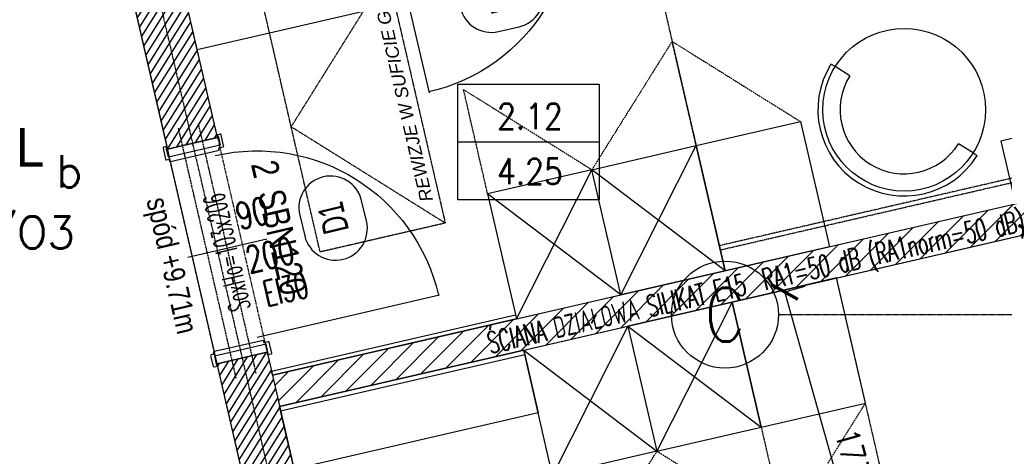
# Model space of a CAD drawing. Header units: millimetres. Extents: x 69081 to 158617, y -37521 to -9534.
# Tile 129 of 256: x 111709 to 112169, y -19275 to -19071. Entities that reach past the tile are written whole.
import ezdxf
from ezdxf.enums import TextEntityAlignment as Align

# ---------------------------------------------------------------- set-up
doc = ezdxf.new("R2010")
doc.units = ezdxf.units.MM
for name, pattern in [('DASHED2', [0.375, 0.25, -0.125]), ('DO', [0.8, 0.6, -0.1, 0, -0.1]), ('DP', [0.5, 0.3, -0.2]), ('KRESKOWA-SREDNIA', [0.2, 0.12, -0.08]), ('MP', [0.25, 0.15, -0.1])]:
    doc.linetypes.add(name, pattern=pattern)
for name, color, linetype in [('0_oświetlenie', 7, 'Continuous'), ('A-----SZ', 8, 'Continuous'), ('A-MEB', 8, 'Continuous'), ('A-OSI', 8, 'DO'), ('A-SCI', 7, 'Continuous'), ('AM DRZIW WEWN', 1, 'Continuous'), ('B-widok', 9, 'Continuous'), ('BA_drz', 7, 'Continuous'), ('BA_sym', 7, 'Continuous'), ('BI_sym', 7, 'Continuous'), ('BZ_sym', 7, 'Continuous'), ('E_Oświetlenie - Numer obwodu', 1, 'Continuous'), ('E_Oświetlenie - Opis', 4, 'Continuous'), ('F-BIL', 1, 'Continuous'), ('F-BIL-OP', 3, 'Continuous'), ('F-BIL-TA', 1, 'Continuous'), ('JS_OLKA KONSTR', 231, 'Continuous'), ('JS_p.poż.', 240, 'Continuous'), ('JS_PODCIĄGI', 1, 'DP'), ('JS_SUFIT PODWIESZONY', 40, 'Continuous'), ('Nadproża', 5, 'DO'), ('porta', 8, 'Continuous'), ('R-----OP', 1, 'Continuous')]:
    doc.layers.add(name, color=color, linetype=linetype)
doc.layers.add('OPIS', color=7, linetype='Continuous', lineweight=25)
doc.layers.add('SB_OTWORY DRZWI', color=1, linetype='Continuous', lineweight=9)
doc.styles.add('BIKTS', font='bikromsw.shx', dxfattribs={"width": 0.85})
doc.styles.add('ROMANS', font='romans.shx', dxfattribs={"height": 1})
doc.styles.add('SIMPLEX', font='simplex', dxfattribs={"width": 0.85})
doc.styles.add('SŁAWKA', font='simplex.shx', dxfattribs={"height": 12.5})
doc.styles.add('TableTextStyle', font='txt')
doc.styles.add('WYM--ROMANSSHX-08', font='ROMANS.SHX', dxfattribs={"width": 0.8})
doc.dimstyles.new('ROMANSSHX-K5002508105012', dxfattribs={"dimscale": 50, "dimtxt": 0.22, "dimasz": 0.2, "dimexe": 0.2, "dimexo": 0.5, "dimgap": 0.09, "dimtad": 1, "dimdec": 3, "dimrnd": 0.5, "dimdsep": 46, "dimtxsty": 'WYM--ROMANSSHX-08', "dimblk1": 'ARCHTICK', "dimblk2": 'ARCHTICK', "dimsah": 1, "dimcen": 0.1, "dimclrd": 1, "dimclre": 1, "dimclrt": 2, "dimadec": 0, "dimazin": 0, "dimtfac": 1, "dimtdec": 3, "dimtix": 1, "dimtmove": 2, "dimatfit": 3, "dimfxl": 0.5, "dimfxlon": 1, "dimtolj": 1, "dimarcsym": 0})

# ---------------------------------------------------------------- blocks, each defined once
blk = doc.blocks.new('enr')
blk.add_circle((0, 0), 0.5)
at = {"style": 'ROMANS', "width": 0.85}
blk.add_attdef('NR', text='', height=0.5, dxfattribs=at).set_placement((0, 0), align=Align.MIDDLE_CENTER)
blk = doc.blocks.new('osie')
at = {"layer": 'A-OSI'}
for p, q in [((17560.16, -41339.7), (18200.3, -44112.43)), ((17978.8, -42047.43), (20818.3, -42047.43))]:
    blk.add_line(p, q, dxfattribs=at)
at = {"layer": 'BI_sym', "xscale": 50, "yscale": 50, "zscale": 50}
blk.add_blockref('enr', (17953.8, -42047.43), dxfattribs=at).add_auto_attribs({'NR': 'C'})
blk = doc.blocks.new('dr1h901')
at = {"color": 0}
blk.add_line((-0.5, 0), (-0.5, 1.005), dxfattribs=at)
at = {"color": 1}
blk.add_line((0, 0.1689), (0, -0.2655), dxfattribs=at)
blk.add_arc((-0.5, 0), 1, 0, 90, dxfattribs=at)
blk = doc.blocks.new('_ARCHTICK')
at = {"color": 0, "linetype": 'ByBlock', "const_width": 0.15}
blk.add_lwpolyline([(-0.5, -0.5), (0.5, 0.5)], dxfattribs=at)
blk = doc.blocks.new('*D3045')
at = {"layer": 'A-SCI', "color": 1, "lineweight": -2, "transparency": 16777216}
for p, q in [((112157.1, -19176.1), (112191.21, -19168.23)), ((112256.82, -19496.89), (112181.46, -19170.48)), ((112232.46, -19502.52), (112266.57, -19494.64))]:
    blk.add_line(p, q, dxfattribs=at)
at = {"layer": 'Defpoints', "color": 0, "lineweight": 5, "transparency": 16777216}
for p in [(112181.46, -19170.48), (112090.49, -19191.48), (112165.85, -19517.9)]:
    blk.add_point(p, dxfattribs=at)
at = {"layer": 'A-SCI', "color": 1, "lineweight": -2, "transparency": 16777216, "xscale": 10, "yscale": 10, "zscale": 10}
for p, rotation in [((112181.46, -19170.48), 103.0000000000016), ((112256.82, -19496.89), 283.0000000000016)]:
    blk.add_blockref('_ARCHTICK', p, dxfattribs=dict(at, rotation=rotation))
at = {"layer": 'A-SCI', "color": 2, "transparency": 16777216, "insert": (112228.89, -19331.44), "char_height": 11, "attachment_point": 5, "rotation": 283, "style": 'WYM--ROMANSSHX-08'}
blk.add_mtext('\\A1;335', dxfattribs=at)
blk = doc.blocks.new('*D3059')
at = {"layer": 'A-SCI', "color": 1, "lineweight": -2, "transparency": 16777216}
for p, q in [((112066.25, -19198.02), (112075.87, -19195.3)), ((112113.57, -19365.18), (112066.25, -19198.02)), ((112113.57, -19365.18), (112123.19, -19362.46))]:
    blk.add_line(p, q, dxfattribs=at)
at = {"layer": 'Defpoints', "color": 0, "lineweight": 5, "transparency": 16777216}
for p in [(112055.26, -19201.13), (112066.25, -19198.02), (112102.57, -19368.3)]:
    blk.add_point(p, dxfattribs=at)
at = {"layer": 'A-SCI', "color": 1, "lineweight": -2, "transparency": 16777216, "xscale": 10, "yscale": 10, "zscale": 10}
for p, rotation in [((112066.25, -19198.02), 105.8043763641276), ((112113.57, -19365.18), 285.8043763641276)]:
    blk.add_blockref('_ARCHTICK', p, dxfattribs=dict(at, rotation=rotation))
at = {"layer": 'A-SCI', "color": 2, "transparency": 16777216, "insert": (112099.53, -19278.88), "char_height": 11, "attachment_point": 5, "rotation": 285.8044, "style": 'WYM--ROMANSSHX-08'}
blk.add_mtext('\\A1;173.5', dxfattribs=at)
blk = doc.blocks.new('DYBY-BL5')
at = {"layer": 'F-BIL-TA', "color": 1}
blk.add_line((0, 45), (110, 45), dxfattribs=at)
blk.add_lwpolyline([(0, 0), (0, 90), (110, 90), (110, 0)], close=True, dxfattribs=at)
at = {"layer": 'F-BIL-OP', "style": 'SIMPLEX', "width": 0.85}
blk.add_attdef('NR', text='', height=20, dxfattribs=at).set_placement((56, 55), align=Align.CENTER)
at = {"layer": 'F-BIL-OP', "color": 2, "style": 'SIMPLEX', "width": 0.85, "flags": 1}
for tag, p in [('NAZWA', (119, 55)), ('POSADZKA', (119, 12)), ('GRUPA', (119, -27)), ('RODZAJ', (119, -72))]:
    blk.add_attdef(tag, p, '', height=19, dxfattribs=at)
at = {"layer": 'F-BIL-OP', "color": 2, "style": 'SIMPLEX', "width": 0.85}
blk.add_attdef('POW.', text='', height=20, dxfattribs=at).set_placement((56, 12), align=Align.CENTER)
at = {"layer": 'F-BIL-OP', "color": 2, "style": 'SIMPLEX', "width": 0.85, "flags": 1}
blk.add_attdef('POWH.', text='', height=20, dxfattribs=at).set_placement((56, -27), align=Align.CENTER)
blk = doc.blocks.new('symnadpr')
at = {"style": 'BIKTS', "width": 0.8}
blk.add_attdef('SZT_NADPR', text='', height=25, dxfattribs=at).set_placement((-48.74, -11.67), align=Align.RIGHT)
blk.add_attdef('NAZNADPR', (-42.6, -11.67), '', height=25, dxfattribs=at)
blk = doc.blocks.new('A$C04435ce7')
at = {"layer": 'Nadproża', "ltscale": 0.75}
for p, q in [((1135.33, 2078.85), (1108.33, 2195.77)), ((1125.99, 2076.69), (1099, 2193.62))]:
    blk.add_line(p, q, dxfattribs=at)
at = {"layer": 'BZ_sym'}
ref = blk.add_blockref('symnadpr', (1146.84, 2143.56), dxfattribs=dict(at, xscale=0.4999999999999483, yscale=0.4999999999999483, zscale=0.4999999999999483, rotation=283.0000000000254))
ref.add_attrib('naznadpr', 'SBN120', (1135.92, 2163.1), dxfattribs={"height": 12.5, "rotation": 283, "style": 'BIKTS', "width": 0.8})
ref.add_attrib('szt_nadpr', '2', dxfattribs={"height": 12.5, "rotation": 283, "style": 'BIKTS', "width": 0.8}).set_placement((1134.47, 2169.39), align=Align.RIGHT)
at = {"layer": 'OPIS', "insert": (1093.73, 2162.11), "char_height": 10, "width": 160, "attachment_point": 1, "rotation": 283, "style": 'WYM--ROMANSSHX-08'}
blk.add_mtext('{\\fArial|b0|i0|c238|p34;spód +9.71m}', dxfattribs=at)
blk = doc.blocks.new('symdrz')
blk.add_lwpolyline([(-10, -30, -1), (-10, 30), (10, 30, -1), (10, -30)], format="xyb", close=True)
at = {"style": 'BIKTS', "width": 0.8}
blk.add_attdef('SZERDRZ', text='', height=25, dxfattribs=at).set_placement((77.15, 8.8), align=Align.CENTER)
blk.add_attdef('SYMDRZ', text='', height=25, dxfattribs=at).set_placement((0, 0), align=Align.MIDDLE)
blk.add_attdef('WYSDRZ', text='', height=25, dxfattribs=at).set_placement((77.15, -9.49), align=Align.TOP_CENTER)
blk = doc.blocks.new('A$C253e2aa0')
at = {"layer": 'B-widok', "color": 1, "linetype": 'MP'}
blk.add_lwpolyline([(0, 60), (120, 60), (120, 0), (0, 0), (0, 60)], dxfattribs=at)
at = {"layer": 'B-widok', "linetype": 'MP'}
blk.add_lwpolyline([(0, 0), (60, 60), (120, 0)], dxfattribs=at)
at = {"layer": 'R-----OP', "ltscale": 10, "insert": (11.78, 9.11, 36538.02), "char_height": 6, "width": 4709.9909, "attachment_point": 1, "style": 'SŁAWKA'}
blk.add_mtext('{\\fArial|b0|i1|c0|p34;REWIZJE W SUFICIE GK}', dxfattribs=at)
blk = doc.blocks.new('A$C40e4dba9')
at = {"layer": 'A-SCI', "color": 4}
for p, q in [((0, 0), (0, 24)), ((103, 0), (103, 24))]:
    blk.add_line(p, q, dxfattribs=at)
at = {"layer": 'JS_PODCIĄGI', "lineweight": -3}
for p, q in [((0, 24), (103, 24)), ((103, 0), (0, 0))]:
    blk.add_line(p, q, dxfattribs=at)
at = {"layer": 'AM DRZIW WEWN', "insert": (21.87, 12.86), "char_height": 10, "width": 61.9698, "attachment_point": 1, "style": 'ROMANS'}
blk.add_mtext('{\\W0.5;SoxHo=103x206}', dxfattribs=at)
blk = doc.blocks.new('opis lamp')
at = {"layer": 'E_Oświetlenie - Numer obwodu', "style": 'SIMPLEX'}
blk.add_attdef('OBWÓD', text='', height=15, dxfattribs=at).set_placement((-9.46, -1.18), align=Align.CENTER)
at = {"layer": 'E_Oświetlenie - Opis', "style": 'SIMPLEX'}
blk.add_attdef('OPIS1', (55.72, 42.77), '', height=15, dxfattribs=at)

msp = doc.modelspace()

# ---------------------------------------------------------------- hatches: boundary and pattern name
at = {"layer": 'A-----SZ'}
h = msp.add_hatch(dxfattribs=at)
h.set_pattern_fill('ANSI31', color=256, scale=2)
h.set_pattern_definition([(45, (77432.36, 11586.2524), (-4.4901281, 4.4901281), [])])
h.paths.add_polyline_path([(111938.0672, -18753.5466), (111926.3748, -18756.246), (111979.9131, -18988.1461), (111971.1438, -18990.1707), (111973.8432, -19001.8631), (111994.305, -18997.1391)])
h.paths.add_polyline_path([(111824.0659, -18779.8659), (111812.3735, -18782.5653), (111820.4717, -18817.6426), (111734.7271, -18837.4383), (111737.4266, -18849.1308), (111834.8636, -18826.6357)])
h.paths.add_polyline_path([(111873.4831, -19025.0331), (111870.7837, -19013.3406), (111780.1673, -19034.2611), (111782.8667, -19045.9535)])
h.paths.add_polyline_path([(111543.5269, -18893.896), (111540.8275, -18882.2036), (111455.0829, -18901.9993), (111446.9847, -18866.922), (111435.2923, -18869.6214), (111446.0899, -18916.3911)])
h.paths.add_polyline_path([(111332.9834, -18893.2412), (111321.291, -18895.9406), (111377.5287, -19139.5332), (111397.9905, -19134.8092), (111395.2911, -19123.1167), (111386.5217, -19125.1413)])
h.paths.add_polyline_path([(111588.967, -19090.7188), (111586.2676, -19079.0263), (111493.7025, -19100.3967), (111496.4019, -19112.0891)])
h.paths.add_polyline_path([(111636.4317, -19296.3109), (111633.0574, -19281.6953), (111023.1018, -19422.5147), (111026.476, -19437.1302)])
h.paths.add_polyline_path([(112440.287, -19110.7262), (112436.9127, -19096.1107), (111826.9571, -19236.9301), (111830.3313, -19251.5456)])
h.paths.add_polyline_path([(111977.6292, -19409.4581), (111974.9297, -19397.7657), (111869.6978, -19422.0604), (111872.3972, -19433.7528)])
h.paths.add_polyline_path([(111678.4975, -19478.5181), (111675.7981, -19466.8256), (111570.5662, -19491.1203), (111573.2656, -19502.8128)])
h.paths.add_polyline_path([(111430.0332, -19535.8806), (111472.9055, -19525.9827), (111470.206, -19514.2903), (111415.6413, -19526.8876), (111451.6335, -19682.7868), (111463.3259, -19680.0874)])
h.paths.add_polyline_path([(111629.42, -19657.1361), (111626.0457, -19642.5205), (111101.8346, -19763.5442), (111105.2089, -19778.1597)])
h.paths.add_polyline_path([(111703.6921, -19587.6475), (111700.9926, -19575.9551), (111603.5556, -19598.4502), (111614.3533, -19645.2199), (111626.0457, -19642.5205), (111617.9475, -19607.4432)])
h.paths.add_polyline_path([(111725.9622, -19684.1102), (111723.2628, -19672.4177), (111637.5182, -19692.2134), (111629.42, -19657.1361), (111617.7276, -19659.8355), (111628.5252, -19706.6053)])
h.paths.add_polyline_path([(111762.4043, -19841.9581), (111759.7049, -19830.2657), (111654.4729, -19854.5604), (111657.1723, -19866.2528)])
h.paths.add_polyline_path([(112017.2989, -19616.8498), (112006.5012, -19570.08), (111994.8088, -19572.7794), (112002.907, -19607.8568), (111917.1624, -19627.6525), (111919.8619, -19639.3449)])
h.paths.add_polyline_path([(111992.3293, -19508.6947), (111894.8923, -19531.1898), (111897.5917, -19542.8823), (111983.3363, -19523.0866), (111991.4345, -19558.1639), (112003.1269, -19555.4645)])
h.paths.add_polyline_path([(112519.0199, -19451.7558), (112515.6456, -19437.1402), (111991.4345, -19558.1639), (111994.8088, -19572.7794)])
h.paths.add_polyline_path([(112061.5359, -19772.8981), (112058.8365, -19761.2057), (111953.6045, -19785.5004), (111956.3039, -19797.1928)])
h = msp.add_hatch(dxfattribs=at)
h.set_pattern_fill('ANSI31', color=256, angle=13)
h.set_pattern_definition([(58, (78350.1636, -6157.4446), (-2.6925527, 1.68249366), [])])
h.paths.add_polyline_path([(111711.3821, -18842.8279), (111734.767, -18837.4291), (111801.3127, -19125.8519), (111777.9278, -19131.2507)])
h = msp.add_hatch(dxfattribs=at)
h.set_pattern_fill('ANSI31', color=256, angle=13)
h.set_pattern_definition([(58, (78387.7304, -6320.1644), (-2.6925527, 1.68249366), [])])
h.paths.add_polyline_path([(111801.1376, -19231.6016), (111824.5225, -19226.2028), (111838.8795, -19288.5717), (111815.4946, -19293.9705)])

# ---------------------------------------------------------------- linework, layer by layer
msp.add_lwpolyline([(111556.6836, -18844.1938), (111703.244, -18807.7598), (111981.0586, -20011.1069), (112126.2397, -19977.5892), (112217.3915, -20376.0176), (113845.1415, -20376.0176), (113845.1415, -18660.5941), (113996.1415, -18660.5941), (113996.1415, -20536.5941), (111947.4049, -20536.5941), (111556.4636, -18843.6979)])
at = {"layer": 'A-MEB'}
for p, q in [((112089.8301, -19092.7499), (112087.877, -19091.5295)), ((112096.6659, -19097.0213), (112089.8301, -19092.7499)), ((112154.2818, -19133.0237), (112147.446, -19128.7523)), ((111989.6769, -19199.3632), (112024.8983, -19129.6535)), ((112154.2818, -19133.0237), (112156.2349, -19134.2442)), ((111940.9584, -19210.6108), (111976.1798, -19140.901)), ((112038.3954, -19188.1157), (111976.1798, -19140.901)), ((111989.6769, -19199.3632), (111927.4613, -19152.1486)), ((112041.7696, -19202.7312), (112006.5482, -19272.441)), ((111993.0511, -19213.9788), (111957.8297, -19283.6885)), ((111993.0511, -19213.9788), (112055.2667, -19261.1934)), ((111944.3326, -19225.2263), (112006.5482, -19272.441))]:
    msp.add_line(p, q, dxfattribs=at)
for points in [[(111791.8647, -19084.9283), (111782.8667, -19045.9535), (111870.56, -19025.7079), (111879.558, -19064.6827)], [(112038.3954, -19188.1157), (112024.8983, -19129.6535), (112073.6168, -19118.4059), (112087.1139, -19176.8681)], [(111989.6769, -19199.3632), (111976.1798, -19140.901), (112024.8983, -19129.6535), (112038.3954, -19188.1157)], [(111989.6769, -19199.3632), (111976.1798, -19140.901), (111927.4613, -19152.1486), (111940.9584, -19210.6108)], [(112041.7696, -19202.7312), (112055.2667, -19261.1934), (112103.9852, -19249.9459), (112090.4881, -19191.4837)], [(111993.0511, -19213.9788), (112006.5482, -19272.441), (112055.2667, -19261.1934), (112041.7696, -19202.7312)], [(111826.9571, -19236.9301), (111826.5072, -19234.9813), (111940.5085, -19208.662), (111940.9584, -19210.6108)], [(111993.0511, -19213.9788), (112006.5482, -19272.441), (111957.8297, -19283.6885), (111944.3326, -19225.2263)], [(111837.0799, -19280.7767), (111830.3313, -19251.5456), (111944.3326, -19225.2263), (111951.0812, -19254.4574)], [(111944.3326, -19225.2263), (111830.3313, -19251.5456), (111830.7812, -19253.4943), (111944.7825, -19227.1751)]]:
    msp.add_lwpolyline(points, close=True, dxfattribs=at)
msp.add_lwpolyline([(112173.9915, -19156.8108), (112407.6064, -19102.8766), (112396.3588, -19054.1581), (112298.9218, -19076.6532), (112303.4209, -19096.1406), (112167.243, -19127.5797), (112173.9915, -19156.8108)], dxfattribs=at)
at = {"layer": 'A-MEB', "linetype": 'KRESKOWA-SREDNIA'}
for points in [[(112024.8983, -19129.6535), (112013.6508, -19080.935), (111976.1798, -19140.901)], [(112024.8983, -19129.6535), (112013.6508, -19080.935), (112073.6168, -19118.4059)], [(112412.7772, -19089.3672), (112035.696, -19176.4232), (112036.1459, -19178.372), (112413.2271, -19091.3159)], [(111927.4613, -19152.1486), (111916.2138, -19103.4301), (111976.1798, -19140.901)], [(112055.2667, -19261.1934), (112066.5143, -19309.9119), (112103.9852, -19249.9459)], [(112055.2667, -19261.1934), (112066.5143, -19309.9119), (112006.5482, -19272.441)], [(111957.8297, -19283.6885), (111969.0773, -19332.407), (112006.5482, -19272.441)]]:
    msp.add_lwpolyline(points, dxfattribs=at)
at = {"layer": 'A-MEB'}
msp.add_circle((112122.0559, -19112.8868), 38, dxfattribs=at)
for radius in [40.303, 29.9394]:
    msp.add_arc((112122.0559, -19112.8868), radius, 148, 328, dxfattribs=at)
at = {"layer": 'A-SCI', "color": 5}
for p, q in [((111826.9571, -19236.9301), (112436.9127, -19096.1107)), ((111830.3313, -19251.5456), (112440.287, -19110.7262))]:
    msp.add_line(p, q, dxfattribs=at)
at = {"layer": 'A-SCI', "color": 4}
for points in [[(111703.244, -18807.7598), (111777.9278, -19131.2507), (111801.3127, -19125.8519), (111726.6289, -18802.361)], [(111830.3313, -19251.5456), (112440.287, -19110.7262)], [(111817.9691, -19304.6886), (111801.0977, -19231.6108), (111824.4826, -19226.212), (111841.3539, -19299.2897)]]:
    msp.add_lwpolyline(points, dxfattribs=at)
at = {"layer": 'JS_PODCIĄGI', "lineweight": -3}
for p, q in [((111801.0877, -19124.8775), (111778.8175, -19028.4149)), ((111801.0877, -19124.8775), (111778.8175, -19028.4149)), ((111834.6054, -19270.0586), (111838.8795, -19288.5717))]:
    msp.add_line(p, q, dxfattribs=at)
at = {"layer": 'JS_SUFIT PODWIESZONY', "linetype": 'DASHED2'}
for points in [[(111994.305, -18997.1391), (112038.3954, -19188.1157)], [(112129.8546, -19361.9984), (112090.4881, -19191.4837)]]:
    msp.add_lwpolyline(points, dxfattribs=at)
at = {"layer": 'porta'}
for points in [[(111777.3806, -19130.6586), (111777.7703, -19130.5686), (111777.6578, -19130.0814), (111776.0988, -19130.4414, 0.41421356), (111775.874, -19130.8012), (111777.0775, -19136.014, 0.36992408), (111777.4485, -19136.2876), (111778.6178, -19136.0176), (111778.7753, -19136.6997, 0.41421356), (111779.3749, -19137.0744), (111802.1265, -19131.8218), (111801.8565, -19130.6526), (111803.9514, -19130.1689, 0.45993492), (111804.165, -19129.7604), (111802.9615, -19124.5475, 0.41421356), (111802.6017, -19124.3227), (111801.0427, -19124.6826), (111801.1552, -19125.1698), (111801.5449, -19125.0798), (111802.5572, -19129.4645), (111778.3928, -19135.0433), (111777.3806, -19130.6586), (111777.7703, -19130.5686)], [(111800.8654, -19232.3828), (111801.2552, -19232.2929), (111801.3677, -19232.7801), (111799.8087, -19233.14, -0.41421356), (111799.4489, -19232.9151), (111798.2454, -19227.7023, -0.36992408), (111798.459, -19227.2938), (111799.6282, -19227.0238), (111799.4707, -19226.3418, -0.41421356), (111799.8455, -19225.7421), (111822.597, -19220.4895), (111822.8669, -19221.6587), (111824.9618, -19221.1751, -0.45993492), (111825.3329, -19221.4486), (111826.5364, -19226.6615, -0.41421356), (111826.3115, -19227.0213), (111824.7526, -19227.3812), (111824.6401, -19226.894), (111825.0298, -19226.8041), (111824.0175, -19222.4194), (111799.8532, -19227.9982), (111800.8654, -19232.3828), (111801.2552, -19232.2929)]]:
    msp.add_lwpolyline(points, format="xyb", dxfattribs=at)

# ---------------------------------------------------------------- block references
at = {"layer": '0_oświetlenie'}
ref = msp.add_blockref('opis lamp', (111680.4006, -19149.7397, 1), dxfattribs=at)
ref.add_attrib('OBWÓD', 'T3/O3', dxfattribs={"layer": 'E_Oświetlenie - Numer obwodu', "height": 15, "style": 'SIMPLEX'}).set_placement((111702.5568, -19177.7077, 1), align=Align.CENTER)
ref.add_attrib('OPIS1', 'b', (111726.021, -19149.177, 1), dxfattribs={"layer": 'E_Oświetlenie - Opis', "height": 15, "style": 'SIMPLEX'})
at = {"layer": 'A-SCI', "color": 4}
msp.add_blockref('osie', (94084.5456, 22838.835), dxfattribs=at)
at = {"layer": 'AM DRZIW WEWN'}
ref = msp.add_blockref('symdrz', (111934.0403, -19060.7787), dxfattribs=dict(at, xscale=-0.4950000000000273, yscale=0.4950000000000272, zscale=0.4950000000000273, rotation=12.9999999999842))
ref.add_attrib('Symdrz', 'D2', dxfattribs={"layer": 'BA_sym', "height": 12, "rotation": 13, "style": 'BIKTS', "width": 0.7}).set_placement((111934.0403, -19060.7787), align=Align.MIDDLE_CENTER)
ref = msp.add_blockref('symdrz', (111855.2933, -19163.52), dxfattribs=dict(at, xscale=-0.4950000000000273, yscale=0.4950000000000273, zscale=0.4950000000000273, rotation=103.5600222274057))
ref.add_attrib('Symdrz', 'D1', dxfattribs={"layer": 'BA_sym', "height": 12, "rotation": 103.560022, "style": 'BIKTS', "width": 0.7}).set_placement((111855.2933, -19163.52), align=Align.MIDDLE_CENTER)
at = {"layer": 'B-widok', "rotation": 103.0000000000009}
msp.add_blockref('A$C253e2aa0', (111907.6833, -19165.8393, 711.9019), dxfattribs=at)
at = {"layer": 'BA_drz', "yscale": -87, "zscale": -87}
for p, xscale, rotation in [((111922.8211, -19010.0297), 87, 13), ((111809.9745, -19176.7068), 86.99999999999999, 103)]:
    msp.add_blockref('dr1h901', p, dxfattribs=dict(at, xscale=xscale, rotation=rotation))
at = {"layer": 'F-BIL', "xscale": 0.6, "yscale": 0.6, "zscale": 0.6}
msp.add_blockref('DYBY-BL5', (111913.6317, -19154.9052), dxfattribs=at).add_auto_attribs({'NR': '2.12', 'POW.': '4.25'})
at = {"layer": 'JS_OLKA KONSTR'}
msp.add_blockref('A$C04435ce7', (110684.0499, -21314.9635), dxfattribs=at)
at = {"layer": 'SB_OTWORY DRZWI', "rotation": 103.000000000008}
msp.add_blockref('A$C40e4dba9', (111824.4826, -19226.212), dxfattribs=at)

# ---------------------------------------------------------------- texts
at = {"layer": '0_oświetlenie', "style": 'TableTextStyle'}
msp.add_text('L', height=18, dxfattribs=at).set_placement((111707.038, -19139.4041))
at = {"layer": 'JS_p.poż.', "ltscale": 0.02, "insert": (111821.7451, -19193.2712), "char_height": 12, "width": 43.674436, "attachment_point": 1, "rotation": 13, "style": 'ROMANS'}
msp.add_mtext('{\\W0.6;EI30}', dxfattribs=at)
at = {"layer": 'R-----OP', "rotation": 13, "style": 'ROMANS'}
for s, insert, char_height, width, attachment_point in [('\\pxql;{\\W0.7;90\\P200\\P }', (112155.0005, -19132.5177), 12.5, 342.829506, 9), ('{\\W0.6;ŚCIANA DZIAŁOWA SILIKAT E15  RA1=50 dB (RA1norm=50 dB)}', (111929.5141, -19230.1628), 10, 360.981739, 7)]:
    msp.add_mtext(s, dxfattribs=dict(at, insert=insert, char_height=char_height, width=width, attachment_point=attachment_point))

# ---------------------------------------------------------------- dimensions: what is measured, and where the dimension line sits
at = {"layer": 'A-SCI'}
for p1, p2, distance, picture, middle in [((112165.8467, -19517.8976), (112090.4881, -19191.4837), -93.3679, '*D3045', (112228.886, -19331.4379)), ((112102.5722, -19368.2971), (112055.2558, -19201.1331), -11.4269, '*D3059', (112099.5309, -19278.8794))]:
    dim = msp.add_aligned_dim(p1=p1, p2=p2, distance=distance, dimstyle='ROMANSSHX-K5002508105012', dxfattribs=at)
    dim.commit()
    dim.dimension.update_dxf_attribs({"geometry": picture, "text_midpoint": middle})

doc.saveas('drawing.dxf')
